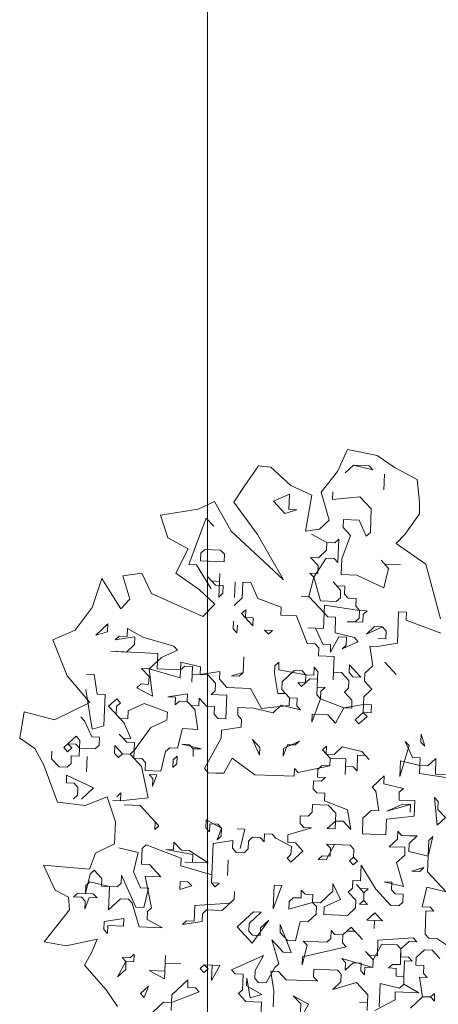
# Model space of a CAD drawing. Header units: metres. Extents: x -228 to 168, y -124 to 293.
# Tile 149 of 256: x -226 to -220, y 97 to 111. Entities that reach past the tile are written whole.
import ezdxf

# ---------------------------------------------------------------- set-up
doc = ezdxf.new("R2010")
doc.units = ezdxf.units.M
doc.header["$MEASUREMENT"] = 0
doc.layers.add('Bepflanzung.3 _ UMGEBUNG', color=7, linetype='Continuous')

msp = doc.modelspace()

# ---------------------------------------------------------------- linework, layer by layer
at = {"color": 9, "linetype": 'Continuous', "lineweight": 18, "flags": 128}
msp.add_lwpolyline([(168.133, -123.949), (-223.529, -123.949), (-223.529, 292.538), (168.133, 292.538)], close=True, dxfattribs=at)
at = {"layer": 'Bepflanzung.3 _ UMGEBUNG', "color": 33, "linetype": 'Continuous', "lineweight": 18, "true_color": 0xa89c73}
for p, q in [((-221.553, 105.297), (-221.696, 104.983)), ((-221.135, 105.21), (-221.553, 105.297)), ((-220.882, 105.034), (-221.135, 105.21)), ((-222.811, 105.066), (-223.012, 104.773)), ((-222.637, 105.045), (-222.811, 105.066)), ((-222.351, 104.786), (-222.637, 105.045)), ((-221.471, 105.074), (-221.585, 104.968)), ((-221.471, 105.074), (-221.25, 105.065)), ((-221.197, 105.008), (-221.471, 105.074)), ((-221.25, 105.065), (-221.197, 105.008)), ((-220.574, 104.872), (-220.882, 105.034)), ((-221.696, 104.983), (-221.923, 104.691)), ((-221.033, 104.946), (-221.042, 104.725)), ((-221.042, 104.725), (-221.033, 104.946)), ((-220.537, 104.556), (-220.574, 104.872)), ((-223.012, 104.773), (-223.156, 104.551)), ((-222.057, 104.649), (-222.351, 104.786)), ((-222.596, 104.566), (-222.371, 104.667)), ((-222.371, 104.667), (-222.38, 104.447)), ((-222.146, 104.142), (-222.057, 104.649)), ((-221.923, 104.691), (-221.814, 104.299)), ((-221.762, 104.699), (-221.766, 104.588)), ((-221.766, 104.588), (-221.378, 104.628)), ((-221.378, 104.628), (-221.219, 104.456)), ((-223.66, 104.453), (-224.192, 104.369)), ((-223.43, 104.56), (-223.66, 104.453)), ((-223.195, 104.142), (-223.43, 104.56)), ((-223.156, 104.551), (-222.825, 104.096)), ((-222.437, 104.394), (-222.596, 104.566)), ((-221.219, 104.456), (-221.232, 104.125)), ((-220.539, 104.389), (-220.537, 104.556)), ((-224.192, 104.369), (-224.085, 104.05)), ((-223.669, 104), (-223.545, 104.327)), ((-223.545, 104.327), (-223.439, 104.212)), ((-222.269, 104.442), (-222.437, 104.394)), ((-222.38, 104.447), (-222.269, 104.442)), ((-220.745, 104.094), (-220.539, 104.389)), ((-221.814, 104.299), (-221.951, 104.173)), ((-221.611, 104.306), (-221.616, 104.195)), ((-221.616, 104.195), (-221.51, 104.081)), ((-221.391, 104.297), (-221.611, 104.306)), ((-221.289, 104.072), (-221.391, 104.297)), ((-224.085, 104.05), (-223.802, 103.894)), ((-222.455, 103.454), (-223.195, 104.142)), ((-222.825, 104.096), (-222.455, 103.454)), ((-221.951, 104.173), (-222.146, 104.142)), ((-221.845, 103.983), (-222.062, 104.102)), ((-222.062, 104.102), (-221.845, 103.983)), ((-221.51, 104.081), (-221.633, 103.754)), ((-221.232, 104.125), (-221.289, 104.072)), ((-220.869, 103.971), (-220.745, 104.094)), ((-223.792, 103.673), (-223.669, 104)), ((-221.85, 103.873), (-221.845, 103.983)), ((-221.845, 103.983), (-221.735, 103.979)), ((-221.735, 103.979), (-221.678, 104.032)), ((-221.678, 104.032), (-221.691, 103.701)), ((-220.45, 103.675), (-220.869, 103.971)), ((-223.802, 103.894), (-223.972, 103.549)), ((-223.624, 103.722), (-223.62, 103.832)), ((-223.62, 103.832), (-223.563, 103.885)), ((-223.563, 103.885), (-223.342, 103.877)), ((-223.342, 103.877), (-223.289, 103.819)), ((-223.289, 103.819), (-223.293, 103.709)), ((-221.969, 103.657), (-222.075, 103.771)), ((-222.075, 103.771), (-221.964, 103.767)), ((-221.854, 103.763), (-222.03, 103.493)), ((-221.964, 103.767), (-221.85, 103.873)), ((-221.744, 103.758), (-221.854, 103.763)), ((-221.691, 103.701), (-221.744, 103.758)), ((-223.682, 103.669), (-223.792, 103.673)), ((-223.474, 103.329), (-223.682, 103.669)), ((-223.293, 103.709), (-223.624, 103.722)), ((-221.973, 103.546), (-221.969, 103.657)), ((-221.633, 103.754), (-221.642, 103.533)), ((-220.975, 103.617), (-221.081, 103.732)), ((-221.081, 103.732), (-221.028, 103.675)), ((-221.028, 103.675), (-220.808, 103.666)), ((-220.242, 102.904), (-220.45, 103.675)), ((-224.453, 103.551), (-224.719, 103.515)), ((-224.719, 103.515), (-224.621, 103.183)), ((-224.315, 103.264), (-224.453, 103.551)), ((-223.972, 103.549), (-223.646, 103.322)), ((-223.417, 103.382), (-223.523, 103.497)), ((-223.523, 103.497), (-223.47, 103.44)), ((-223.355, 103.546), (-223.368, 103.214)), ((-223.359, 103.435), (-223.355, 103.546)), ((-222.097, 103.219), (-222.03, 103.493)), ((-222.03, 103.493), (-222.083, 103.551)), ((-222.083, 103.551), (-221.973, 103.546)), ((-222.03, 103.493), (-221.933, 103.158)), ((-221.642, 103.533), (-221.421, 103.524)), ((-221.421, 103.524), (-221.041, 103.344)), ((-221.041, 103.344), (-220.975, 103.617)), ((-225.019, 103.474), (-225.151, 103.065)), ((-224.75, 103.048), (-225.019, 103.474)), ((-223.47, 103.44), (-223.359, 103.435)), ((-223.306, 103.378), (-223.417, 103.382)), ((-223.311, 103.267), (-223.306, 103.378)), ((-223.147, 103.206), (-223.139, 103.426)), ((-223.139, 103.426), (-223.147, 103.206)), ((-223.028, 103.422), (-223.037, 103.201)), ((-222.918, 103.418), (-223.028, 103.422)), ((-222.816, 103.193), (-222.918, 103.418)), ((-221.651, 103.312), (-221.757, 103.427)), ((-221.757, 103.427), (-221.704, 103.37)), ((-221.704, 103.37), (-221.593, 103.365)), ((-221.593, 103.365), (-221.598, 103.255)), ((-223.592, 102.94), (-224.315, 103.264)), ((-223.646, 103.322), (-223.422, 103.112)), ((-223.368, 103.214), (-223.311, 103.267)), ((-222.097, 103.219), (-222.207, 103.224)), ((-222.207, 103.224), (-222.097, 103.219)), ((-221.885, 102.99), (-222.097, 103.219)), ((-221.712, 103.149), (-221.655, 103.202)), ((-221.655, 103.202), (-221.651, 103.312)), ((-221.598, 103.255), (-221.545, 103.198)), ((-225.151, 103.065), (-225.395, 102.744)), ((-224.621, 103.183), (-224.75, 103.048)), ((-223.422, 103.112), (-223.592, 102.94)), ((-223.037, 103.201), (-223.152, 103.095)), ((-222.489, 103.069), (-222.816, 103.193)), ((-222.494, 102.959), (-222.489, 103.069)), ((-221.933, 103.158), (-221.712, 103.149)), ((-221.88, 103.1), (-221.885, 102.99)), ((-221.386, 103.026), (-221.88, 103.1)), ((-221.545, 103.198), (-221.434, 103.193)), ((-221.434, 103.193), (-221.439, 103.083)), ((-221.439, 103.083), (-221.386, 103.026)), ((-223.046, 102.981), (-222.988, 103.034)), ((-222.887, 102.808), (-223.046, 102.981)), ((-222.988, 103.034), (-222.993, 102.923)), ((-222.273, 102.95), (-222.494, 102.959)), ((-222.123, 102.557), (-222.273, 102.95)), ((-221.893, 102.769), (-221.885, 102.99)), ((-221.885, 102.99), (-221.832, 102.933)), ((-221.832, 102.933), (-221.721, 102.928)), ((-221.721, 102.928), (-221.73, 102.707)), ((-221.39, 102.915), (-221.386, 103.026)), ((-221.386, 103.026), (-221.275, 103.021)), ((-221.333, 102.968), (-221.337, 102.858)), ((-221.275, 103.021), (-221.333, 102.968)), ((-220.834, 103.004), (-220.851, 102.562)), ((-220.723, 102.999), (-220.834, 103.004)), ((-220.728, 102.889), (-220.723, 102.999)), ((-225.1, 102.678), (-224.931, 102.834)), ((-224.931, 102.834), (-224.935, 102.724)), ((-223.165, 102.764), (-223.16, 102.875)), ((-223.107, 102.817), (-223.112, 102.707)), ((-222.993, 102.923), (-222.882, 102.919)), ((-222.882, 102.919), (-222.887, 102.808)), ((-221.337, 102.858), (-221.558, 102.866)), ((-221.558, 102.866), (-221.447, 102.862)), ((-221.447, 102.862), (-221.39, 102.915)), ((-221.288, 102.69), (-221.174, 102.796)), ((-221.063, 102.792), (-221.288, 102.69)), ((-221.174, 102.796), (-221.063, 102.792)), ((-221.063, 102.792), (-221.01, 102.734)), ((-221.01, 102.734), (-221.063, 102.792)), ((-220.238, 102.704), (-220.728, 102.889)), ((-225.395, 102.744), (-225.706, 102.609)), ((-224.935, 102.724), (-225.1, 102.678)), ((-224.829, 102.609), (-224.772, 102.662)), ((-224.551, 102.653), (-224.829, 102.609)), ((-224.772, 102.662), (-224.661, 102.658)), ((-224.661, 102.658), (-224.657, 102.768)), ((-224.657, 102.768), (-224.441, 102.649)), ((-224.555, 102.543), (-224.551, 102.653)), ((-224.441, 102.649), (-224.004, 102.521)), ((-223.112, 102.707), (-223.165, 102.764)), ((-222.67, 102.689), (-222.723, 102.747)), ((-222.723, 102.747), (-222.613, 102.742)), ((-222.613, 102.742), (-222.67, 102.689)), ((-222.004, 102.774), (-222.114, 102.778)), ((-222.114, 102.778), (-221.893, 102.769)), ((-221.902, 102.548), (-222.004, 102.774)), ((-221.677, 102.65), (-221.796, 102.434)), ((-221.73, 102.707), (-221.456, 102.641)), ((-221.566, 102.646), (-221.677, 102.65)), ((-221.01, 102.734), (-221.015, 102.624)), ((-221.015, 102.624), (-221.01, 102.734)), ((-225.706, 102.609), (-225.504, 102.102)), ((-224.67, 102.437), (-224.555, 102.543)), ((-224.004, 102.521), (-223.951, 102.464)), ((-222.012, 102.553), (-222.123, 102.557)), ((-221.959, 102.495), (-222.012, 102.553)), ((-221.792, 102.544), (-221.902, 102.548)), ((-221.796, 102.434), (-221.792, 102.544)), ((-221.403, 102.584), (-221.628, 102.482)), ((-221.628, 102.482), (-221.571, 102.535)), ((-221.571, 102.535), (-221.566, 102.646)), ((-221.456, 102.641), (-221.403, 102.584)), ((-221.129, 102.518), (-221.24, 102.522)), ((-221.24, 102.522), (-221.195, 102.244)), ((-220.851, 102.562), (-221.129, 102.518)), ((-221.015, 102.624), (-221.125, 102.628)), ((-221.125, 102.628), (-221.015, 102.624)), ((-224.229, 102.419), (-224.888, 102.448)), ((-224.888, 102.448), (-224.67, 102.437)), ((-224.233, 102.309), (-224.229, 102.419)), ((-223.951, 102.464), (-224.176, 102.362)), ((-223.023, 102.151), (-223.015, 102.371)), ((-223.015, 102.371), (-223.023, 102.151)), ((-221.964, 102.385), (-221.959, 102.495)), ((-221.743, 102.376), (-221.964, 102.385)), ((-221.756, 102.045), (-221.743, 102.376)), ((-224.348, 102.203), (-224.233, 102.309)), ((-224.233, 102.309), (-224.237, 102.199)), ((-224.176, 102.362), (-224.233, 102.309)), ((-223.906, 102.185), (-223.902, 102.296)), ((-223.849, 102.238), (-223.906, 102.185)), ((-223.902, 102.296), (-223.628, 102.23)), ((-223.739, 102.234), (-223.849, 102.238)), ((-223.747, 102.013), (-223.739, 102.234)), ((-223.628, 102.23), (-223.632, 102.119)), ((-222.582, 102.133), (-222.577, 102.243)), ((-222.577, 102.243), (-222.52, 102.296)), ((-222.52, 102.296), (-222.524, 102.186)), ((-221.531, 102.147), (-221.527, 102.257)), ((-221.527, 102.257), (-221.368, 102.085)), ((-221.195, 102.244), (-221.31, 102.138)), ((-221.028, 102.293), (-220.869, 102.121)), ((-225.504, 102.102), (-225.187, 101.725)), ((-225.235, 102.127), (-225.125, 102.123)), ((-225.125, 102.123), (-225.081, 101.845)), ((-224.352, 102.093), (-224.458, 102.207)), ((-224.458, 102.207), (-224.348, 102.203)), ((-224.357, 101.982), (-224.352, 102.093)), ((-223.911, 102.075), (-224.348, 102.203)), ((-224.348, 102.203), (-224.305, 101.817)), ((-224.237, 102.199), (-223.906, 102.185)), ((-223.906, 102.185), (-223.911, 102.075)), ((-223.743, 102.124), (-223.747, 102.013)), ((-223.522, 102.115), (-223.743, 102.124)), ((-223.632, 102.119), (-223.354, 102.164)), ((-223.416, 102), (-223.522, 102.115)), ((-223.354, 102.164), (-223.359, 102.053)), ((-223.023, 102.151), (-223.191, 102.102)), ((-223.191, 102.102), (-223.081, 102.098)), ((-223.081, 102.098), (-223.023, 102.151)), ((-222.537, 101.855), (-222.582, 102.133)), ((-222.524, 102.186), (-222.14, 102.116)), ((-222.304, 102.177), (-222.476, 102.018)), ((-222.193, 102.173), (-222.304, 102.177)), ((-222.14, 102.116), (-222.193, 102.173)), ((-222.145, 102.005), (-222.14, 102.116)), ((-222.14, 102.116), (-222.03, 102.111)), ((-222.03, 102.111), (-222.025, 102.222)), ((-222.025, 102.222), (-221.972, 102.164)), ((-221.972, 102.164), (-221.981, 101.944)), ((-221.752, 102.156), (-221.756, 102.045)), ((-221.641, 102.151), (-221.752, 102.156)), ((-221.535, 102.036), (-221.641, 102.151)), ((-221.478, 102.089), (-221.531, 102.147)), ((-221.31, 102.138), (-221.315, 102.028)), ((-224.524, 101.934), (-224.464, 101.989)), ((-224.464, 101.989), (-224.357, 101.982)), ((-223.42, 101.89), (-223.416, 102)), ((-223.359, 102.053), (-223.253, 101.939)), ((-222.476, 102.018), (-222.48, 101.908)), ((-222.202, 101.952), (-222.255, 102.01)), ((-222.255, 102.01), (-222.145, 102.005)), ((-222.087, 102.058), (-222.202, 101.952)), ((-221.977, 102.054), (-222.087, 102.058)), ((-221.986, 101.833), (-221.977, 102.054)), ((-221.54, 101.926), (-221.535, 102.036)), ((-221.368, 102.085), (-221.478, 102.089)), ((-221.315, 102.028), (-221.209, 101.913)), ((-225.155, 101.35), (-225.244, 101.907)), ((-225.081, 101.845), (-224.97, 101.841)), ((-224.97, 101.841), (-224.988, 101.399)), ((-224.305, 101.817), (-224.524, 101.934)), ((-224.087, 101.806), (-223.809, 101.85)), ((-223.809, 101.85), (-223.813, 101.74)), ((-223.478, 101.837), (-223.42, 101.89)), ((-223.257, 101.828), (-223.478, 101.837)), ((-223.27, 101.497), (-223.257, 101.828)), ((-223.253, 101.939), (-222.922, 101.925)), ((-222.922, 101.925), (-222.767, 101.643)), ((-222.427, 101.851), (-222.537, 101.855)), ((-222.48, 101.908), (-222.374, 101.793)), ((-222.374, 101.793), (-222.427, 101.851)), ((-221.933, 101.776), (-221.986, 101.833)), ((-221.981, 101.944), (-221.871, 101.939)), ((-221.928, 101.886), (-221.933, 101.776)), ((-221.871, 101.939), (-221.928, 101.886)), ((-221.597, 101.873), (-221.54, 101.926)), ((-221.491, 101.758), (-221.597, 101.873)), ((-221.209, 101.913), (-221.323, 101.807)), ((-225.187, 101.725), (-225.682, 101.483)), ((-224.921, 101.673), (-224.807, 101.779)), ((-224.754, 101.721), (-224.811, 101.668)), ((-224.807, 101.779), (-224.754, 101.721)), ((-224.648, 101.607), (-224.42, 101.711)), ((-224.42, 101.711), (-224.093, 101.588)), ((-223.977, 101.801), (-224.087, 101.806)), ((-223.981, 101.691), (-223.977, 101.801)), ((-223.924, 101.744), (-223.981, 101.691)), ((-223.813, 101.74), (-223.924, 101.744)), ((-223.707, 101.625), (-223.813, 101.74)), ((-223.813, 101.74), (-223.76, 101.682)), ((-223.76, 101.682), (-223.65, 101.678)), ((-223.65, 101.678), (-223.646, 101.788)), ((-223.646, 101.788), (-223.54, 101.673)), ((-222.767, 101.643), (-222.378, 101.683)), ((-222.489, 101.687), (-222.604, 101.581)), ((-222.215, 101.621), (-222.489, 101.687)), ((-222.378, 101.683), (-222.374, 101.793)), ((-222.374, 101.793), (-222.264, 101.789)), ((-222.264, 101.789), (-222.268, 101.679)), ((-222.268, 101.679), (-222.215, 101.621)), ((-222.056, 101.449), (-221.933, 101.776)), ((-221.933, 101.776), (-221.606, 101.652)), ((-221.328, 101.697), (-221.606, 101.652)), ((-221.495, 101.648), (-221.491, 101.758)), ((-221.332, 101.586), (-221.328, 101.697)), ((-221.323, 101.807), (-221.328, 101.697)), ((-221.328, 101.697), (-221.217, 101.692)), ((-221.217, 101.692), (-221.222, 101.582)), ((-226.113, 101.595), (-226.175, 101.221)), ((-225.682, 101.483), (-226.113, 101.595)), ((-224.709, 101.443), (-224.921, 101.673)), ((-224.811, 101.668), (-224.815, 101.558)), ((-224.815, 101.558), (-224.762, 101.501)), ((-224.652, 101.496), (-224.648, 101.607)), ((-224.093, 101.588), (-224.1, 101.475)), ((-223.663, 101.347), (-223.707, 101.625)), ((-223.54, 101.673), (-223.429, 101.669)), ((-223.429, 101.669), (-223.434, 101.559)), ((-223.434, 101.559), (-223.381, 101.501)), ((-223.098, 101.656), (-223.102, 101.546)), ((-223.102, 101.546), (-223.049, 101.488)), ((-222.877, 101.647), (-223.098, 101.656)), ((-222.604, 101.581), (-222.877, 101.647)), ((-222.052, 101.559), (-222.056, 101.449)), ((-221.831, 101.551), (-222.052, 101.559)), ((-221.725, 101.436), (-221.831, 101.551)), ((-221.606, 101.652), (-221.725, 101.436)), ((-221.606, 101.652), (-221.495, 101.648)), ((-221.447, 101.48), (-221.332, 101.586)), ((-221.222, 101.582), (-221.332, 101.586)), ((-221.332, 101.586), (-221.279, 101.529)), ((-225.261, 101.465), (-225.314, 101.523)), ((-225.16, 101.24), (-225.261, 101.465)), ((-224.988, 101.399), (-225.155, 101.35)), ((-224.762, 101.501), (-224.652, 101.496)), ((-224.608, 101.218), (-224.709, 101.443)), ((-224.1, 101.475), (-224.325, 101.373)), ((-223.381, 101.501), (-223.27, 101.497)), ((-223.049, 101.488), (-223.054, 101.378)), ((-221.394, 101.423), (-221.447, 101.48)), ((-221.279, 101.529), (-221.394, 101.423)), ((-224.665, 101.165), (-224.771, 101.28)), ((-224.771, 101.28), (-224.718, 101.223)), ((-224.325, 101.373), (-224.559, 101.05)), ((-223.95, 101.082), (-223.881, 101.358)), ((-223.881, 101.358), (-223.663, 101.347)), ((-223.332, 101.334), (-223.336, 101.223)), ((-223.054, 101.378), (-223.332, 101.334)), ((-220.519, 101.167), (-220.515, 101.278)), ((-220.515, 101.278), (-220.466, 101.11)), ((-226.175, 101.221), (-225.963, 101.078)), ((-225.553, 101.09), (-225.38, 101.249)), ((-225.385, 101.138), (-225.495, 101.143)), ((-225.495, 101.143), (-225.442, 101.085)), ((-225.332, 101.081), (-225.385, 101.138)), ((-225.38, 101.249), (-225.327, 101.191)), ((-225.327, 101.191), (-225.332, 101.081)), ((-225.049, 101.236), (-225.16, 101.24)), ((-225.111, 101.072), (-225.054, 101.125)), ((-225.054, 101.125), (-225.049, 101.236)), ((-224.718, 101.223), (-224.608, 101.218)), ((-224.555, 101.161), (-224.665, 101.165)), ((-224.559, 101.05), (-224.555, 101.161)), ((-223.782, 101.13), (-223.89, 101.137)), ((-223.89, 101.137), (-223.616, 101.071)), ((-223.729, 101.073), (-223.782, 101.13)), ((-223.336, 101.223), (-223.572, 100.793)), ((-222.895, 101.206), (-222.793, 100.981)), ((-222.789, 101.091), (-222.895, 101.206)), ((-222.4, 101.131), (-222.462, 100.968)), ((-222.458, 101.078), (-222.232, 101.18)), ((-222.29, 101.127), (-222.4, 101.131)), ((-222.232, 101.18), (-222.29, 101.127)), ((-220.815, 100.681), (-220.687, 101.119)), ((-220.74, 101.176), (-220.639, 100.951)), ((-220.687, 101.119), (-220.74, 101.176)), ((-220.466, 101.11), (-220.519, 101.167)), ((-225.963, 101.078), (-225.835, 100.84)), ((-225.72, 101.041), (-225.725, 100.931)), ((-225.5, 101.032), (-225.553, 101.09)), ((-225.442, 101.085), (-225.5, 101.032)), ((-225.336, 100.971), (-225.332, 101.081)), ((-225.332, 101.081), (-225.111, 101.072)), ((-224.837, 101.006), (-224.833, 101.117)), ((-224.784, 100.949), (-224.837, 101.006)), ((-224.833, 101.117), (-224.727, 101.002)), ((-224.727, 101.002), (-224.784, 100.949)), ((-224.617, 100.997), (-224.727, 101.002)), ((-224.727, 101.002), (-224.617, 100.997)), ((-224.617, 100.997), (-224.559, 101.05)), ((-224.458, 100.825), (-224.617, 100.997)), ((-224.559, 101.05), (-224.564, 100.94)), ((-224.184, 100.759), (-224.118, 101.033)), ((-224.118, 101.033), (-224.06, 101.086)), ((-224.06, 101.086), (-223.95, 101.082)), ((-223.729, 101.073), (-223.731, 100.965)), ((-223.731, 100.965), (-223.729, 101.073)), ((-223.616, 101.071), (-223.729, 101.073)), ((-222.793, 100.981), (-222.789, 101.091)), ((-222.462, 100.968), (-222.458, 101.078)), ((-221.906, 101.056), (-221.848, 101.109)), ((-221.8, 100.941), (-221.906, 101.056)), ((-221.848, 101.109), (-221.853, 100.999)), ((-221.853, 100.999), (-221.742, 100.994)), ((-221.742, 100.994), (-221.628, 101.1)), ((-221.628, 101.1), (-221.354, 101.034)), ((-221.411, 100.981), (-221.42, 100.761)), ((-221.301, 100.977), (-221.411, 100.981)), ((-221.354, 101.034), (-221.248, 100.92)), ((-225.725, 100.931), (-225.619, 100.816)), ((-225.508, 100.812), (-225.451, 100.865)), ((-225.451, 100.865), (-225.447, 100.975)), ((-225.447, 100.975), (-225.336, 100.971)), ((-225.235, 100.746), (-225.226, 100.966)), ((-225.226, 100.966), (-225.235, 100.746)), ((-224.564, 100.94), (-224.453, 100.936)), ((-224.453, 100.936), (-224.4, 100.878)), ((-224.4, 100.878), (-224.404, 100.768)), ((-224.016, 100.808), (-224.012, 100.918)), ((-223.959, 100.861), (-224.016, 100.808)), ((-224.012, 100.918), (-223.954, 100.971)), ((-223.954, 100.971), (-223.959, 100.861)), ((-223.298, 100.727), (-223.182, 100.941)), ((-223.182, 100.941), (-222.859, 100.707)), ((-221.804, 100.831), (-221.8, 100.941)), ((-221.8, 100.941), (-221.804, 100.831)), ((-221.579, 100.933), (-221.8, 100.941)), ((-221.588, 100.712), (-221.579, 100.933)), ((-221.248, 100.92), (-221.301, 100.977)), ((-220.806, 100.902), (-220.815, 100.681)), ((-220.533, 100.836), (-220.806, 100.902)), ((-220.639, 100.951), (-220.528, 100.946)), ((-220.528, 100.946), (-220.533, 100.836)), ((-220.422, 100.832), (-220.307, 100.938)), ((-220.307, 100.938), (-220.316, 100.717)), ((-225.835, 100.84), (-225.64, 100.318)), ((-225.619, 100.816), (-225.508, 100.812)), ((-224.365, 100.379), (-224.458, 100.825)), ((-224.404, 100.768), (-224.184, 100.759)), ((-224.351, 100.711), (-224.241, 100.706)), ((-224.298, 100.653), (-224.351, 100.711)), ((-224.241, 100.706), (-224.303, 100.543)), ((-223.572, 100.793), (-223.519, 100.736)), ((-223.519, 100.736), (-223.411, 100.729)), ((-223.411, 100.729), (-223.298, 100.727)), ((-222.859, 100.707), (-222.307, 100.685)), ((-222.307, 100.685), (-222.303, 100.795)), ((-222.303, 100.795), (-222.25, 100.738)), ((-222.25, 100.738), (-221.804, 100.831)), ((-221.972, 100.782), (-221.976, 100.672)), ((-221.914, 100.835), (-221.972, 100.782)), ((-221.804, 100.831), (-221.914, 100.835)), ((-221.583, 100.822), (-221.588, 100.712)), ((-221.473, 100.818), (-221.583, 100.822)), ((-221.42, 100.761), (-221.473, 100.818)), ((-220.537, 100.726), (-220.533, 100.836)), ((-220.042, 100.651), (-220.537, 100.726)), ((-220.533, 100.836), (-220.422, 100.832)), ((-220.316, 100.717), (-220.095, 100.708)), ((-225.517, 100.591), (-225.513, 100.701)), ((-225.407, 100.587), (-225.517, 100.591)), ((-225.513, 100.701), (-225.133, 100.52)), ((-225.354, 100.529), (-225.407, 100.587)), ((-224.303, 100.543), (-224.298, 100.653)), ((-222.034, 100.619), (-222.038, 100.509)), ((-221.923, 100.615), (-222.034, 100.619)), ((-221.976, 100.672), (-221.866, 100.668)), ((-221.866, 100.668), (-221.923, 100.615)), ((-221.208, 100.531), (-221.036, 100.69)), ((-221.036, 100.69), (-221.04, 100.58)), ((-221.04, 100.58), (-220.766, 100.514)), ((-225.358, 100.419), (-225.354, 100.529)), ((-225.133, 100.52), (-225.305, 100.361)), ((-224.806, 100.397), (-224.749, 100.45)), ((-224.749, 100.45), (-224.753, 100.34)), ((-222.038, 100.509), (-221.985, 100.451)), ((-221.985, 100.451), (-221.875, 100.447)), ((-221.875, 100.447), (-221.879, 100.337)), ((-221.155, 100.474), (-221.208, 100.531)), ((-221.111, 100.196), (-221.155, 100.474)), ((-220.824, 100.461), (-220.828, 100.35)), ((-220.766, 100.514), (-220.824, 100.461)), ((-225.64, 100.318), (-225.25, 100.275)), ((-225.415, 100.366), (-225.358, 100.419)), ((-225.25, 100.275), (-224.943, 100.394)), ((-224.943, 100.394), (-224.826, 100.041)), ((-224.753, 100.34), (-224.863, 100.344)), ((-224.753, 100.34), (-224.365, 100.379)), ((-222.047, 100.288), (-222.051, 100.177)), ((-221.826, 100.279), (-222.047, 100.288)), ((-221.879, 100.337), (-221.552, 100.213)), ((-221, 100.191), (-220.775, 100.293)), ((-220.665, 100.289), (-221, 100.191)), ((-220.828, 100.35), (-220.607, 100.342)), ((-220.775, 100.293), (-220.665, 100.289)), ((-220.665, 100.289), (-220.669, 100.178)), ((-220.669, 100.178), (-220.665, 100.289)), ((-220.607, 100.342), (-220.616, 100.121)), ((-220.329, 100.386), (-220.276, 100.328)), ((-220.289, 99.997), (-220.329, 100.386)), ((-220.276, 100.328), (-220.281, 100.218)), ((-224.479, 100.273), (-224.7, 100.282)), ((-224.7, 100.282), (-224.479, 100.273)), ((-224.267, 100.044), (-224.479, 100.273)), ((-224.479, 100.273), (-224.214, 99.987)), ((-222.051, 100.177), (-222.108, 100.124)), ((-221.72, 100.164), (-221.826, 100.279)), ((-221.724, 100.054), (-221.72, 100.164)), ((-221.552, 100.213), (-221.508, 99.935)), ((-221.336, 100.094), (-221.221, 100.2)), ((-221.221, 100.2), (-221.111, 100.196)), ((-220.281, 100.218), (-220.175, 100.103)), ((-224.826, 100.041), (-224.838, 99.731)), ((-224.272, 99.934), (-224.267, 100.044)), ((-223.552, 99.96), (-223.548, 100.071)), ((-223.548, 100.071), (-223.331, 99.952)), ((-223.495, 100.013), (-223.499, 99.903)), ((-223.384, 100.009), (-223.495, 100.013)), ((-223.331, 99.952), (-223.384, 100.009)), ((-222.219, 100.129), (-222.223, 100.018)), ((-222.223, 100.018), (-222.17, 99.961)), ((-222.108, 100.124), (-222.219, 100.129)), ((-221.839, 99.948), (-221.724, 100.054)), ((-221.724, 100.054), (-221.729, 99.944)), ((-221.614, 100.05), (-221.724, 100.054)), ((-221.508, 99.935), (-221.614, 100.05)), ((-221.344, 99.873), (-221.336, 100.094)), ((-221.005, 100.081), (-221.013, 99.86)), ((-220.616, 100.121), (-221.005, 100.081)), ((-220.175, 100.103), (-220.289, 99.997)), ((-224.214, 99.987), (-224.272, 99.934)), ((-223.499, 99.903), (-223.552, 99.96)), ((-223.331, 99.952), (-223.393, 99.788)), ((-223.336, 99.841), (-223.331, 99.952)), ((-223.11, 99.943), (-223, 99.939)), ((-223, 99.939), (-223.11, 99.943)), ((-223, 99.939), (-223.066, 99.665)), ((-223.066, 99.665), (-223, 99.939)), ((-222.723, 99.875), (-222.731, 99.762)), ((-222.616, 99.868), (-222.723, 99.875)), ((-222.06, 99.957), (-222.395, 99.859)), ((-222.17, 99.961), (-222.06, 99.957)), ((-221.729, 99.944), (-221.839, 99.948)), ((-221.013, 99.86), (-221.344, 99.873)), ((-220.85, 99.798), (-220.846, 99.909)), ((-220.846, 99.909), (-220.793, 99.851)), ((-224.838, 99.731), (-225.106, 99.602)), ((-224.007, 99.647), (-224.002, 99.757)), ((-224.002, 99.757), (-223.896, 99.642)), ((-223.45, 99.735), (-223.472, 99.183)), ((-223.172, 99.78), (-223.45, 99.735)), ((-223.393, 99.788), (-223.336, 99.841)), ((-223.177, 99.669), (-223.172, 99.78)), ((-222.951, 99.771), (-222.956, 99.66)), ((-222.894, 99.824), (-222.951, 99.771)), ((-222.784, 99.82), (-222.894, 99.824)), ((-222.731, 99.762), (-222.784, 99.82)), ((-222.563, 99.811), (-222.616, 99.868)), ((-222.344, 99.694), (-222.563, 99.811)), ((-222.395, 99.859), (-222.397, 99.752)), ((-222.397, 99.752), (-222.289, 99.745)), ((-222.289, 99.745), (-222.183, 99.63)), ((-220.965, 99.692), (-220.85, 99.798)), ((-220.793, 99.851), (-220.682, 99.847)), ((-220.687, 99.737), (-220.691, 99.626)), ((-220.572, 99.843), (-220.687, 99.737)), ((-220.682, 99.847), (-220.572, 99.843)), ((-220.351, 99.834), (-220.417, 99.56)), ((-220.417, 99.56), (-220.408, 99.781)), ((-220.408, 99.781), (-220.351, 99.834)), ((-225.106, 99.602), (-225.193, 99.373)), ((-224.506, 99.611), (-224.779, 99.677)), ((-224.572, 99.337), (-224.506, 99.611)), ((-224.448, 99.664), (-224.457, 99.443)), ((-224.391, 99.717), (-224.448, 99.664)), ((-223.901, 99.532), (-224.391, 99.717)), ((-223.733, 99.581), (-224.117, 99.651)), ((-224.117, 99.651), (-224.007, 99.647)), ((-223.896, 99.642), (-223.786, 99.638)), ((-223.786, 99.638), (-223.516, 99.462)), ((-223.124, 99.612), (-223.177, 99.669)), ((-223.013, 99.607), (-223.124, 99.612)), ((-222.956, 99.66), (-223.013, 99.607)), ((-222.183, 99.63), (-222.352, 99.474)), ((-222.351, 99.581), (-222.344, 99.694)), ((-221.737, 99.723), (-221.856, 99.506)), ((-221.795, 99.67), (-221.848, 99.727)), ((-221.848, 99.727), (-221.517, 99.714)), ((-221.799, 99.559), (-221.795, 99.67)), ((-221.517, 99.714), (-221.737, 99.723)), ((-221.517, 99.714), (-221.464, 99.657)), ((-221.464, 99.657), (-221.517, 99.714)), ((-221.464, 99.657), (-221.468, 99.546)), ((-221.468, 99.546), (-221.464, 99.657)), ((-220.744, 99.684), (-220.965, 99.692)), ((-220.748, 99.573), (-220.744, 99.684)), ((-220.691, 99.626), (-220.417, 99.56)), ((-223.905, 99.422), (-223.901, 99.532)), ((-223.516, 99.462), (-223.848, 99.475)), ((-223.848, 99.475), (-223.737, 99.47)), ((-223.737, 99.47), (-223.733, 99.581)), ((-223.247, 99.285), (-223.238, 99.506)), ((-223.238, 99.506), (-223.247, 99.285)), ((-222.405, 99.531), (-222.351, 99.581)), ((-222.352, 99.474), (-222.405, 99.531)), ((-221.967, 99.511), (-221.909, 99.564)), ((-221.856, 99.506), (-221.967, 99.511)), ((-221.909, 99.564), (-221.799, 99.559)), ((-221.525, 99.493), (-221.468, 99.546)), ((-221.472, 99.436), (-221.525, 99.493)), ((-221.415, 99.489), (-221.472, 99.436)), ((-221.468, 99.546), (-221.415, 99.489)), ((-220.863, 99.467), (-220.748, 99.573)), ((-220.766, 99.132), (-220.863, 99.467)), ((-220.417, 99.56), (-220.426, 99.339)), ((-225.193, 99.373), (-225.841, 99.432)), ((-225.841, 99.432), (-225.673, 99.077)), ((-225.181, 99.306), (-225.123, 99.359)), ((-225.123, 99.359), (-225.017, 99.245)), ((-224.47, 99.112), (-224.572, 99.337)), ((-224.457, 99.443), (-224.346, 99.439)), ((-224.346, 99.439), (-224.187, 99.267)), ((-223.468, 99.294), (-223.905, 99.422)), ((-221.371, 99.211), (-221.362, 99.432)), ((-221.362, 99.432), (-221.154, 99.092)), ((-220.479, 99.397), (-220.647, 99.348)), ((-220.647, 99.348), (-220.536, 99.344)), ((-220.536, 99.344), (-220.479, 99.397)), ((-220.426, 99.339), (-220.161, 99.053)), ((-225.247, 99.032), (-225.181, 99.306)), ((-225.185, 99.196), (-225.243, 99.143)), ((-224.911, 99.13), (-225.185, 99.196)), ((-225.017, 99.245), (-225.022, 99.134)), ((-224.801, 99.125), (-224.744, 99.178)), ((-224.744, 99.178), (-224.739, 99.289)), ((-224.739, 99.289), (-224.536, 98.839)), ((-224.187, 99.267), (-224.408, 99.276)), ((-224.408, 99.276), (-224.315, 98.83)), ((-223.918, 99.09), (-223.914, 99.201)), ((-223.914, 99.201), (-223.803, 99.197)), ((-223.803, 99.197), (-223.75, 99.139)), ((-223.472, 99.183), (-223.468, 99.294)), ((-223.472, 99.183), (-223.362, 99.179)), ((-223.419, 99.126), (-223.472, 99.183)), ((-223.362, 99.179), (-223.419, 99.126)), ((-221.485, 99.105), (-221.481, 99.215)), ((-221.481, 99.215), (-221.371, 99.211)), ((-220.929, 99.193), (-221.039, 99.198)), ((-221.039, 99.198), (-220.766, 99.132)), ((-220.933, 99.083), (-220.929, 99.193)), ((-225.673, 99.077), (-225.487, 98.982)), ((-225.415, 98.984), (-225.357, 99.037)), ((-225.357, 99.037), (-225.247, 99.032)), ((-225.243, 99.143), (-225.247, 99.032)), ((-225.022, 99.134), (-224.801, 99.125)), ((-224.925, 98.799), (-224.911, 99.13)), ((-224.36, 99.108), (-224.47, 99.112)), ((-224.426, 98.834), (-224.36, 99.108)), ((-223.75, 99.139), (-223.918, 99.09)), ((-223.15, 98.95), (-223.145, 99.06)), ((-223.145, 99.06), (-223.15, 98.95)), ((-222.602, 98.817), (-222.589, 99.149)), ((-222.479, 99.144), (-222.602, 98.817)), ((-222.589, 99.149), (-222.479, 99.144)), ((-222.209, 98.968), (-222.205, 99.078)), ((-222.205, 99.078), (-222.152, 99.021)), ((-221.936, 98.902), (-221.761, 99.063)), ((-221.761, 99.063), (-221.759, 99.171)), ((-221.759, 99.171), (-221.655, 98.949)), ((-221.543, 99.052), (-221.485, 99.105)), ((-221.437, 98.937), (-221.543, 99.052)), ((-221.322, 99.043), (-221.428, 99.158)), ((-221.428, 99.158), (-221.375, 99.101)), ((-221.375, 99.101), (-221.265, 99.096)), ((-221.322, 99.043), (-221.326, 98.933)), ((-221.326, 98.933), (-221.322, 99.043)), ((-221.265, 99.096), (-221.322, 99.043)), ((-221.154, 99.092), (-220.942, 98.862)), ((-220.88, 99.026), (-220.933, 99.083)), ((-220.435, 99.119), (-220.501, 98.845)), ((-220.161, 99.053), (-220.435, 99.119)), ((-225.487, 98.982), (-225.471, 98.803)), ((-225.304, 98.979), (-225.415, 98.984)), ((-225.251, 98.922), (-225.304, 98.979)), ((-225.194, 98.975), (-225.256, 98.812)), ((-225.256, 98.812), (-225.251, 98.922)), ((-225.247, 99.032), (-225.137, 99.028)), ((-225.084, 98.971), (-225.194, 98.975)), ((-225.137, 99.028), (-225.084, 98.971)), ((-224.752, 98.958), (-224.925, 98.799)), ((-224.642, 98.953), (-224.752, 98.958)), ((-224.589, 98.896), (-224.642, 98.953)), ((-223.706, 98.861), (-223.207, 98.897)), ((-223.15, 98.95), (-223.322, 98.791)), ((-223.207, 98.897), (-223.15, 98.95)), ((-222.381, 98.809), (-222.377, 98.919)), ((-222.046, 98.906), (-222.381, 98.809)), ((-222.377, 98.919), (-222.32, 98.972)), ((-222.32, 98.972), (-222.209, 98.968)), ((-222.152, 99.021), (-222.042, 99.016)), ((-222.042, 99.016), (-222.046, 98.906)), ((-221.993, 98.849), (-222.046, 98.906)), ((-222.046, 98.906), (-221.936, 98.902)), ((-221.655, 98.949), (-221.883, 98.844)), ((-221.441, 98.827), (-221.437, 98.937)), ((-221.384, 98.88), (-221.326, 98.933)), ((-221.326, 98.933), (-221.273, 98.875)), ((-220.77, 99.021), (-220.88, 99.026)), ((-220.832, 98.858), (-220.774, 98.911)), ((-220.774, 98.911), (-220.77, 99.021)), ((-225.471, 98.803), (-225.831, 98.349)), ((-224.492, 98.56), (-224.589, 98.896)), ((-224.536, 98.839), (-224.426, 98.834)), ((-224.373, 98.777), (-224.377, 98.666)), ((-224.315, 98.83), (-224.373, 98.777)), ((-223.715, 98.64), (-223.706, 98.861)), ((-223.543, 98.799), (-223.6, 98.746)), ((-223.322, 98.791), (-223.543, 98.799)), ((-223.11, 98.561), (-222.88, 98.773)), ((-222.77, 98.769), (-222.942, 98.61)), ((-222.88, 98.773), (-222.77, 98.769)), ((-221.997, 98.738), (-221.993, 98.849)), ((-221.883, 98.844), (-221.887, 98.734)), ((-221.556, 98.721), (-221.441, 98.827)), ((-221.273, 98.875), (-221.384, 98.88)), ((-221.282, 98.655), (-221.167, 98.761)), ((-221.167, 98.761), (-221.061, 98.646)), ((-220.942, 98.862), (-220.832, 98.858)), ((-220.501, 98.845), (-220.39, 98.84)), ((-220.448, 98.787), (-220.461, 98.456)), ((-220.337, 98.783), (-220.448, 98.787)), ((-220.39, 98.84), (-220.337, 98.783)), ((-224.991, 98.525), (-224.986, 98.635)), ((-224.986, 98.635), (-224.708, 98.68)), ((-224.708, 98.68), (-224.713, 98.569)), ((-224.377, 98.666), (-224.161, 98.547)), ((-223.882, 98.592), (-223.825, 98.645)), ((-223.604, 98.636), (-223.882, 98.592)), ((-223.825, 98.645), (-223.715, 98.64)), ((-223.6, 98.746), (-223.604, 98.636)), ((-222.664, 98.654), (-222.898, 98.332)), ((-222.779, 98.548), (-222.664, 98.654)), ((-222.289, 98.363), (-222.222, 98.637)), ((-222.222, 98.637), (-222.112, 98.632)), ((-222.112, 98.632), (-221.997, 98.738)), ((-221.887, 98.734), (-221.556, 98.721)), ((-221.172, 98.65), (-221.282, 98.655)), ((-221.172, 98.65), (-221.176, 98.54)), ((-221.176, 98.54), (-221.172, 98.65)), ((-221.061, 98.646), (-221.172, 98.65)), ((-224.938, 98.467), (-224.991, 98.525)), ((-224.933, 98.578), (-224.938, 98.467)), ((-224.713, 98.569), (-224.933, 98.578)), ((-224.161, 98.547), (-224.492, 98.56)), ((-222.898, 98.332), (-223.11, 98.561)), ((-222.942, 98.61), (-222.946, 98.499)), ((-222.946, 98.499), (-222.893, 98.442)), ((-222.783, 98.438), (-222.779, 98.548)), ((-222.501, 98.592), (-222.505, 98.482)), ((-222.505, 98.482), (-222.399, 98.367)), ((-222.35, 98.199), (-222.501, 98.592)), ((-221.79, 98.398), (-221.785, 98.509)), ((-221.785, 98.509), (-221.732, 98.451)), ((-221.622, 98.447), (-221.504, 98.556)), ((-221.565, 98.5), (-221.622, 98.447)), ((-221.451, 98.498), (-221.565, 98.5)), ((-221.504, 98.556), (-221.345, 98.384)), ((-221.345, 98.384), (-221.451, 98.498)), ((-225.831, 98.349), (-225.522, 98.293)), ((-225.522, 98.293), (-225.085, 98.385)), ((-225.085, 98.385), (-225.162, 98.194)), ((-222.893, 98.442), (-222.783, 98.438)), ((-222.522, 98.04), (-222.62, 98.376)), ((-222.62, 98.376), (-222.461, 98.204)), ((-222.399, 98.367), (-222.289, 98.363)), ((-222.178, 98.358), (-221.957, 98.35)), ((-222.125, 98.301), (-222.178, 98.358)), ((-221.957, 98.35), (-221.847, 98.345)), ((-221.847, 98.345), (-221.79, 98.398)), ((-221.732, 98.451), (-221.622, 98.447)), ((-221.622, 98.447), (-221.626, 98.337)), ((-221.133, 98.154), (-221.125, 98.375)), ((-221.125, 98.375), (-220.628, 98.408)), ((-220.686, 98.355), (-220.801, 98.249)), ((-220.575, 98.35), (-220.686, 98.355)), ((-220.628, 98.408), (-220.575, 98.35)), ((-220.461, 98.456), (-220.408, 98.399)), ((-220.408, 98.399), (-220.297, 98.395)), ((-220.297, 98.395), (-220.028, 98.218)), ((-222.461, 98.204), (-222.35, 98.199)), ((-222.191, 98.027), (-222.125, 98.301)), ((-221.573, 98.279), (-222.187, 98.138)), ((-221.626, 98.337), (-221.573, 98.279)), ((-221.193, 98.098), (-221.299, 98.213)), ((-221.299, 98.213), (-221.246, 98.156)), ((-221.072, 98.317), (-221.193, 98.098)), ((-220.854, 98.306), (-221.072, 98.317)), ((-220.801, 98.249), (-220.854, 98.306)), ((-220.806, 98.031), (-220.801, 98.249)), ((-220.801, 98.249), (-220.805, 98.138)), ((-220.469, 98.236), (-220.584, 98.13)), ((-220.359, 98.231), (-220.469, 98.236)), ((-220.253, 98.116), (-220.359, 98.231)), ((-225.162, 98.194), (-225.263, 98.019)), ((-224.677, 98.07), (-224.796, 97.854)), ((-224.677, 98.07), (-224.73, 98.128)), ((-224.73, 98.128), (-224.62, 98.123)), ((-224.681, 97.96), (-224.677, 98.07)), ((-224.567, 98.066), (-224.677, 98.07)), ((-224.62, 98.123), (-224.562, 98.176)), ((-224.562, 98.176), (-224.567, 98.066)), ((-224.129, 97.938), (-224.121, 98.159)), ((-224.121, 98.159), (-224.125, 98.048)), ((-223.189, 97.956), (-222.739, 98.159)), ((-222.739, 98.159), (-222.858, 97.943)), ((-222.187, 98.138), (-222.191, 98.027)), ((-221.582, 98.058), (-221.635, 98.116)), ((-221.635, 98.116), (-221.198, 97.988)), ((-221.246, 98.156), (-221.133, 98.154)), ((-221.193, 98.098), (-221.198, 97.988)), ((-221.198, 97.988), (-221.193, 98.098)), ((-220.805, 98.138), (-220.695, 98.134)), ((-220.752, 98.081), (-220.761, 97.86)), ((-220.642, 98.077), (-220.752, 98.081)), ((-220.695, 98.134), (-220.642, 98.077)), ((-220.584, 98.13), (-220.589, 98.019)), ((-225.263, 98.019), (-224.954, 97.673)), ((-224.796, 97.854), (-224.681, 97.96)), ((-224.134, 97.828), (-224.35, 97.947)), ((-224.35, 97.947), (-224.129, 97.938)), ((-224.125, 98.048), (-224.134, 97.828)), ((-224.125, 98.048), (-223.904, 98.04)), ((-223.904, 98.04), (-224.125, 98.048)), ((-223.631, 97.974), (-223.573, 98.027)), ((-223.578, 97.916), (-223.631, 97.974)), ((-223.52, 97.969), (-223.578, 97.916)), ((-223.573, 98.027), (-223.52, 97.969)), ((-223.573, 98.027), (-223.352, 98.018)), ((-223.463, 98.022), (-223.573, 98.027)), ((-223.472, 97.802), (-223.463, 98.022)), ((-223.352, 98.018), (-223.472, 97.802)), ((-223.136, 97.899), (-223.189, 97.956)), ((-222.858, 97.943), (-222.862, 97.833)), ((-222.699, 97.771), (-222.58, 97.987)), ((-222.527, 97.93), (-222.637, 97.934)), ((-222.637, 97.934), (-222.593, 97.656)), ((-222.58, 97.987), (-222.522, 98.04)), ((-222.421, 97.815), (-222.527, 97.93)), ((-222.028, 97.966), (-222.032, 97.855)), ((-221.697, 97.952), (-222.028, 97.966)), ((-221.644, 97.895), (-221.697, 97.952)), ((-221.586, 97.948), (-221.582, 98.058)), ((-221.472, 98.054), (-221.586, 97.948)), ((-221.361, 98.05), (-221.472, 98.054)), ((-221.366, 97.939), (-221.361, 98.05)), ((-221.313, 97.882), (-221.366, 97.939)), ((-221.308, 97.992), (-221.313, 97.882)), ((-221.198, 97.988), (-221.308, 97.992)), ((-220.974, 97.982), (-220.92, 98.032)), ((-220.867, 97.975), (-220.974, 97.982)), ((-220.92, 98.032), (-220.806, 98.031)), ((-220.868, 97.867), (-220.867, 97.975)), ((-220.589, 98.019), (-220.478, 98.015)), ((-220.478, 98.015), (-220.483, 97.904)), ((-224.032, 97.603), (-223.803, 97.815)), ((-223.803, 97.815), (-223.807, 97.704)), ((-223.026, 97.894), (-223.136, 97.899)), ((-223.034, 97.674), (-223.026, 97.894)), ((-222.973, 97.837), (-222.977, 97.727)), ((-222.928, 97.559), (-222.973, 97.837)), ((-222.862, 97.833), (-222.809, 97.775)), ((-221.979, 97.798), (-222.421, 97.815)), ((-222.032, 97.855), (-221.979, 97.798)), ((-221.648, 97.785), (-221.644, 97.895)), ((-220.761, 97.86), (-220.868, 97.867)), ((-220.762, 97.752), (-220.761, 97.86)), ((-220.761, 97.86), (-220.762, 97.752)), ((-220.43, 97.847), (-220.54, 97.851)), ((-220.54, 97.851), (-220.496, 97.573)), ((-220.483, 97.904), (-220.43, 97.847)), ((-224.954, 97.673), (-224.794, 97.436)), ((-224.474, 97.62), (-224.359, 97.726)), ((-224.359, 97.726), (-224.421, 97.563)), ((-223.807, 97.704), (-223.697, 97.7)), ((-223.697, 97.7), (-223.644, 97.642)), ((-223.092, 97.621), (-223.034, 97.674)), ((-222.977, 97.727), (-222.761, 97.608)), ((-222.809, 97.775), (-222.699, 97.771)), ((-222.593, 97.656), (-222.602, 97.435)), ((-221.763, 97.679), (-221.648, 97.785)), ((-221.427, 97.776), (-221.763, 97.679)), ((-221.268, 97.604), (-221.427, 97.776)), ((-221.109, 97.432), (-221.096, 97.763)), ((-221.096, 97.763), (-220.822, 97.697)), ((-220.822, 97.697), (-220.762, 97.752)), ((-220.762, 97.752), (-220.549, 97.631)), ((-224.421, 97.563), (-224.474, 97.62)), ((-223.644, 97.642), (-224.037, 97.492)), ((-224.037, 97.492), (-224.032, 97.603)), ((-222.986, 97.506), (-223.092, 97.621)), ((-222.761, 97.608), (-222.928, 97.559)), ((-222.213, 97.475), (-222.319, 97.59)), ((-222.319, 97.59), (-222.103, 97.471)), ((-221.273, 97.493), (-221.268, 97.604)), ((-220.884, 97.533), (-221.167, 97.379)), ((-220.88, 97.644), (-220.884, 97.533)), ((-220.549, 97.631), (-220.88, 97.644)), ((-220.496, 97.573), (-220.668, 97.414)), ((-220.496, 97.573), (-220.382, 97.572)), ((-220.382, 97.572), (-220.496, 97.573)), ((-220.382, 97.572), (-220.328, 97.622)), ((-220.329, 97.514), (-220.382, 97.572)), ((-220.328, 97.622), (-220.329, 97.514)), ((-224.434, 97.232), (-224.147, 97.497)), ((-224.147, 97.497), (-224.037, 97.492)), ((-224.037, 97.492), (-224.041, 97.382)), ((-222.765, 97.497), (-222.986, 97.506)), ((-222.774, 97.276), (-222.765, 97.497)), ((-222.222, 97.255), (-222.213, 97.475)), ((-222.103, 97.471), (-222.222, 97.255)), ((-221.273, 97.493), (-221.383, 97.498)), ((-221.383, 97.498), (-221.273, 97.493)), ((-221.277, 97.383), (-221.273, 97.493))]:
    msp.add_line(p, q, dxfattribs=at)

doc.saveas('drawing.dxf')
